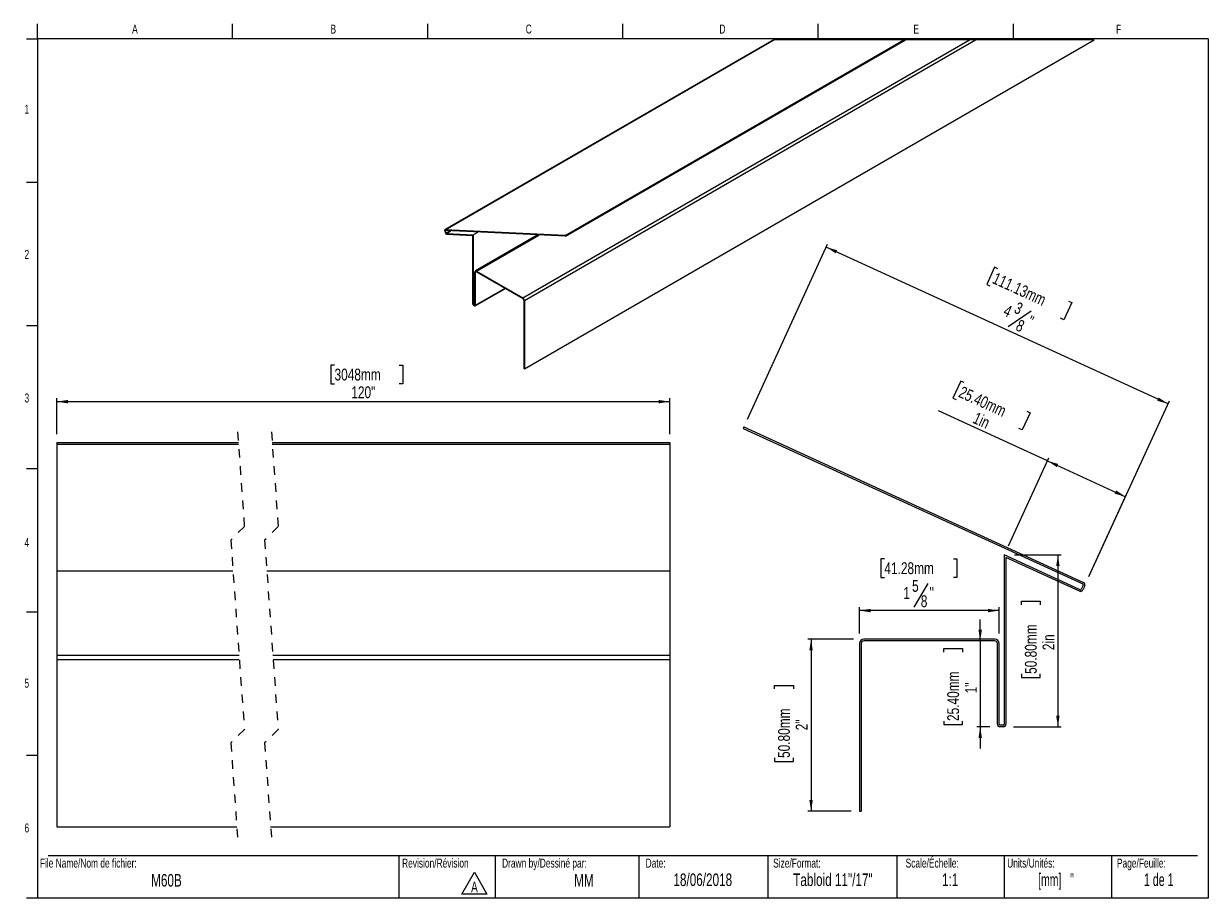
# Model space of a CAD drawing. Header units: inches. Extents: x 0.5 to 25.7, y 0.4 to 18.8.
# Tile 1 of 2: x 0.5 to 14.3, y 0.5 to 10.7. Entities that reach past the tile are written whole.
import ezdxf

# ---------------------------------------------------------------- set-up
doc = ezdxf.new("R2010")
doc.units = ezdxf.units.IN
doc.header["$MEASUREMENT"] = 0
doc.linetypes.add('HIDDEN', pattern=[0.075, 0.05, -0.025])
doc.layers.add('FORMAT', color=7, linetype='Continuous')
doc.styles.add('SLDTEXTSTYLE0', font='TXT', dxfattribs={"width": 0.7})
doc.styles.add('SLDTEXTSTYLE1', font='TXT', dxfattribs={"width": 0.633333})
doc.styles.add('SLDTEXTSTYLE2', font='TXT', dxfattribs={"width": 0.625})
doc.styles.add('SLDTEXTSTYLE3', font='TXT', dxfattribs={"width": 0.75})
doc.dimstyles.new('SLDDIMSTYLE0', dxfattribs={"dimtxt": 0.137795, "dimasz": 0.13, "dimexe": 0, "dimexo": 0.0625, "dimgap": 0.034449, "dimtad": 1, "dimdec": 6, "dimrnd": 1e-09, "dimzin": 12, "dimdsep": 46, "dimlunit": 5, "dimtxsty": 'SLDTEXTSTYLE3', "dimsah": 1, "dimcen": 0.09, "dimadec": 0, "dimazin": 3, "dimtfac": 1, "dimtdec": 1, "dimtofl": 0, "dimtmove": 0, "dimatfit": 3, "dimfxl": 1, "dimfrac": 2, "dimtolj": 1, "dimtzin": 12, "dimarcsym": 0})
doc.dimstyles.new('SLDDIMSTYLE1', dxfattribs={"dimtxt": 0.137795, "dimasz": 0.13, "dimexe": 0, "dimexo": 0.0625, "dimgap": 0.034449, "dimtad": 1, "dimdec": 0, "dimrnd": 1e-09, "dimzin": 12, "dimdsep": 46, "dimlunit": 5, "dimtxsty": 'SLDTEXTSTYLE3', "dimsah": 1, "dimcen": 0.09, "dimadec": 0, "dimazin": 3, "dimtfac": 1, "dimtdec": 0, "dimtofl": 0, "dimtmove": 0, "dimatfit": 3, "dimfxl": 1, "dimfrac": 2, "dimtolj": 1, "dimtzin": 12, "dimarcsym": 0})
doc.dimstyles.new('SLDDIMSTYLE2', dxfattribs={"dimtxt": 0.137795, "dimasz": 0.13, "dimexe": 0, "dimexo": 0.0625, "dimgap": 0.034449, "dimtad": 1, "dimdec": 1, "dimrnd": 1e-09, "dimzin": 12, "dimdsep": 46, "dimlunit": 5, "dimtxsty": 'SLDTEXTSTYLE3', "dimsah": 1, "dimcen": 0.09, "dimadec": 0, "dimazin": 3, "dimtfac": 1, "dimtdec": 1, "dimtofl": 0, "dimtmove": 0, "dimatfit": 3, "dimfxl": 1, "dimfrac": 2, "dimtolj": 1, "dimtzin": 12, "dimarcsym": 0})
doc.dimstyles.new('SLDDIMSTYLE3', dxfattribs={"dimtxt": 0.137795, "dimasz": 0.13, "dimexe": 0, "dimexo": 0.0625, "dimgap": 0.034449, "dimtad": 1, "dimdec": 1, "dimrnd": 1e-09, "dimzin": 12, "dimdsep": 46, "dimlunit": 5, "dimtxsty": 'SLDTEXTSTYLE3', "dimsah": 1, "dimcen": 0.09, "dimadec": 0, "dimazin": 3, "dimtfac": 1, "dimtdec": 1, "dimtmove": 0, "dimatfit": 0, "dimfxl": 1, "dimfrac": 2, "dimtolj": 1, "dimtzin": 12, "dimarcsym": 0})

# ---------------------------------------------------------------- blocks, each defined once
blk = doc.blocks.new('SW_NOTE_0')
at = {"color": 0, "linetype": 'Continuous', "lineweight": 0}
for p, q in [((-0.097, 0.017), (0.049, 0.27)), ((0.049, 0.27), (0.195, 0.017)), ((0.195, 0.017), (-0.097, 0.017))]:
    blk.add_line(p, q, dxfattribs=at)
at = {"color": 0, "linetype": 'Continuous', "lineweight": 0, "insert": (0.049, 0.161), "char_height": 0.125, "attachment_point": 2, "style": 'SLDTEXTSTYLE0'}
blk.add_mtext('A', dxfattribs=at)
blk = doc.blocks.new('_D')
at = {"layer": 'FORMAT'}
for p, q in [((8.889, 6.093), (9.822, 8.13)), ((13.783, 6.271), (9.806, 8.094)), ((11.764, 7.86), (11.673, 7.661)), ((11.802, 7.843), (11.764, 7.86)), ((11.673, 7.661), (11.711, 7.644)), ((12.663, 7.448), (12.571, 7.249)), ((12.624, 7.466), (12.663, 7.448)), ((12.189, 7.349), (11.924, 7.168)), ((12.571, 7.249), (12.533, 7.267)), ((12.862, 4.261), (13.8, 6.307))]:
    blk.add_line(p, q, dxfattribs=at)
for points in [[(9.806, 8.094), (9.916, 8.022), (9.932, 8.058)], [(13.783, 6.271), (13.673, 6.344), (13.657, 6.307)]]:
    blk.add_solid(points, dxfattribs=at)
at = {"layer": 'FORMAT', "attachment_point": 1, "rotation": 335.3829, "style": 'SLDTEXTSTYLE3'}
for s, insert, char_height in [('111.13mm', (11.785, 7.805), 0.1378), ('3', (12.038, 7.462), 0.138), ('4', (11.911, 7.43), 0.138), ('8', (12.057, 7.258), 0.138), ('"', (12.19, 7.304), 0.138)]:
    blk.add_mtext(s, dxfattribs=dict(at, insert=insert, char_height=char_height))
blk = doc.blocks.new('_D_1')
at = {"layer": 'FORMAT'}
for p, q in [((11.995, 4.512), (12.54, 4.512)), ((12.501, 4.512), (12.501, 2.512)), ((12.076, 3.931), (12.076, 3.973)), ((12.076, 3.973), (12.295, 3.973)), ((12.295, 3.973), (12.295, 3.931)), ((12.076, 3.128), (12.076, 3.086)), ((12.076, 3.086), (12.295, 3.086)), ((12.295, 3.086), (12.295, 3.128)), ((11.985, 2.512), (12.54, 2.512))]:
    blk.add_line(p, q, dxfattribs=at)
for points in [[(12.501, 4.512), (12.481, 4.382), (12.521, 4.382)], [(12.501, 2.512), (12.521, 2.642), (12.481, 2.642)]]:
    blk.add_solid(points, dxfattribs=at)
at = {"layer": 'FORMAT', "char_height": 0.1378, "attachment_point": 1, "rotation": 90, "style": 'SLDTEXTSTYLE3'}
for s, insert in [('50.80mm', (12.117, 3.128)), ('2in', (12.323, 3.404))]:
    blk.add_mtext(s, dxfattribs=dict(at, insert=insert))
blk = doc.blocks.new('_D_2')
at = {"layer": 'FORMAT'}
for p, q in [((10.482, 4.468), (10.44, 4.468)), ((10.44, 4.468), (10.44, 4.249)), ((11.285, 4.468), (11.327, 4.468)), ((11.327, 4.468), (11.327, 4.249)), ((10.44, 4.249), (10.482, 4.249)), ((10.989, 4.181), (10.823, 3.905)), ((11.327, 4.249), (11.285, 4.249)), ((10.192, 3.6), (10.192, 3.904)), ((11.817, 3.865), (10.192, 3.865)), ((11.817, 3.6), (11.817, 3.904))]:
    blk.add_line(p, q, dxfattribs=at)
for points in [[(10.192, 3.865), (10.322, 3.845), (10.322, 3.885)], [(11.817, 3.865), (11.687, 3.885), (11.687, 3.845)]]:
    blk.add_solid(points, dxfattribs=at)
at = {"layer": 'FORMAT', "attachment_point": 1, "style": 'SLDTEXTSTYLE3'}
for s, insert, char_height in [('41.28mm', (10.482, 4.427), 0.1378), ('1', (10.702, 4.138), 0.138), ('5', (10.804, 4.221), 0.138), ('"', (11.008, 4.14), 0.138), ('8', (10.906, 4.043), 0.138)]:
    blk.add_mtext(s, dxfattribs=dict(at, insert=insert, char_height=char_height))
blk = doc.blocks.new('_D_3')
at = {"layer": 'FORMAT'}
for p, q in [((10.124, 3.532), (9.59, 3.532)), ((9.629, 3.532), (9.629, 1.532)), ((9.204, 2.953), (9.204, 2.995)), ((9.204, 2.995), (9.423, 2.995)), ((9.423, 2.995), (9.423, 2.953)), ((9.204, 2.15), (9.204, 2.108)), ((9.204, 2.108), (9.423, 2.108)), ((9.423, 2.108), (9.423, 2.15)), ((10.094, 1.532), (9.59, 1.532))]:
    blk.add_line(p, q, dxfattribs=at)
for points in [[(9.629, 3.532), (9.609, 3.402), (9.649, 3.402)], [(9.629, 1.532), (9.649, 1.662), (9.609, 1.662)]]:
    blk.add_solid(points, dxfattribs=at)
at = {"layer": 'FORMAT', "char_height": 0.1378, "attachment_point": 1, "rotation": 90, "style": 'SLDTEXTSTYLE3'}
for s, insert in [('50.80mm', (9.245, 2.15)), ('2"', (9.451, 2.472))]:
    blk.add_mtext(s, dxfattribs=dict(at, insert=insert))
blk = doc.blocks.new('_D_4')
at = {"layer": 'FORMAT'}
for p, q in [((11.371, 6.536), (11.28, 6.337)), ((11.409, 6.518), (11.371, 6.536)), ((11.28, 6.337), (11.318, 6.32)), ((12.379, 5.607), (11.11, 6.188)), ((12.177, 6.167), (12.086, 5.968)), ((12.139, 6.184), (12.177, 6.167)), ((12.086, 5.968), (12.048, 5.985)), ((11.926, 4.62), (12.395, 5.643)), ((12.379, 5.607), (13.288, 5.19)), ((12.862, 4.261), (13.304, 5.226))]:
    blk.add_line(p, q, dxfattribs=at)
for points in [[(12.379, 5.607), (12.488, 5.535), (12.505, 5.571)], [(13.288, 5.19), (13.178, 5.263), (13.161, 5.226)]]:
    blk.add_solid(points, dxfattribs=at)
at = {"layer": 'FORMAT', "char_height": 0.1378, "attachment_point": 1, "rotation": 335.3829, "style": 'SLDTEXTSTYLE3'}
for s, insert in [('25.40mm', (11.392, 6.481)), ('1in', (11.557, 6.179))]:
    blk.add_mtext(s, dxfattribs=dict(at, insert=insert))
blk = doc.blocks.new('_D_5')
at = {"layer": 'FORMAT'}
for p, q in [((11.597, 3.512), (11.597, 3.762)), ((11.597, 3.512), (11.597, 2.512)), ((11.172, 3.383), (11.172, 3.425)), ((11.172, 3.425), (11.391, 3.425)), ((11.391, 3.425), (11.391, 3.383)), ((11.172, 2.58), (11.172, 2.538)), ((11.172, 2.538), (11.391, 2.538)), ((11.391, 2.538), (11.391, 2.58)), ((11.709, 2.512), (11.558, 2.512)), ((11.597, 2.512), (11.597, 2.262))]:
    blk.add_line(p, q, dxfattribs=at)
for points in [[(11.597, 3.512), (11.617, 3.642), (11.577, 3.642)], [(11.597, 2.512), (11.577, 2.382), (11.617, 2.382)]]:
    blk.add_solid(points, dxfattribs=at)
at = {"layer": 'FORMAT', "char_height": 0.1378, "attachment_point": 1, "rotation": 90, "style": 'SLDTEXTSTYLE3'}
for s, insert in [('25.40mm', (11.213, 2.58)), ('1"', (11.42, 2.902))]:
    blk.add_mtext(s, dxfattribs=dict(at, insert=insert))
blk = doc.blocks.new('_D_6')
at = {"layer": 'FORMAT'}
for p, q in [((4.084, 6.721), (4.042, 6.721)), ((4.042, 6.721), (4.042, 6.502)), ((4.836, 6.721), (4.878, 6.721)), ((4.878, 6.721), (4.878, 6.502)), ((4.042, 6.502), (4.084, 6.502)), ((4.878, 6.502), (4.836, 6.502)), ((0.852, 5.919), (0.852, 6.335)), ((0.852, 6.296), (7.985, 6.296)), ((7.985, 5.919), (7.985, 6.335))]:
    blk.add_line(p, q, dxfattribs=at)
for points in [[(0.852, 6.296), (0.982, 6.276), (0.982, 6.316)], [(7.985, 6.296), (7.855, 6.316), (7.855, 6.276)]]:
    blk.add_solid(points, dxfattribs=at)
at = {"layer": 'FORMAT', "char_height": 0.1378, "attachment_point": 1, "style": 'SLDTEXTSTYLE3'}
for s, insert in [('3048mm', (4.084, 6.68)), ('120"', (4.279, 6.474))]:
    blk.add_mtext(s, dxfattribs=dict(at, insert=insert))

msp = doc.modelspace()

# ---------------------------------------------------------------- linework, layer by layer
at = {"color": 7, "linetype": 'Continuous', "lineweight": 18}
for p, q in [((0.6262516, 10.5170732), (0.6262516, 10.6939449)), ((2.8970849, 10.5170732), (2.8970849, 10.6939449)), ((5.1679183, 10.5170732), (5.1679183, 10.6939449)), ((7.4387516, 10.5170732), (7.4387516, 10.6939449)), ((9.7095849, 10.6939449), (9.7095849, 10.5170732)), ((11.9804183, 10.6939449), (11.9804183, 10.5170732)), ((0.5012516, 10.5170732), (0.6262516, 10.5170732)), ((14.2512516, 10.5170732), (0.6262516, 10.5170732)), ((0.6262516, 10.5170732), (0.6262516, 0.5170732)), ((12.9221232, 10.5047226), (9.1950401, 10.5047226)), ((14.2512516, 10.5170732), (14.2512516, 0.5170732)), ((0.5012516, 8.8504065), (0.6262516, 8.8504065)), ((0.5012516, 7.1837398), (0.6262516, 7.1837398)), ((0.5012516, 5.5170732), (0.6262516, 5.5170732)), ((0.5012516, 3.8504065), (0.6262516, 3.8504065)), ((0.5012516, 2.1837398), (0.6262516, 2.1837398)), ((0.7512516, 1.0170732), (14.1262516, 1.0170732)), ((4.8316802, 1.0170732), (4.8316802, 0.5170732)), ((5.9539324, 1.0170732), (5.9539324, 0.5170732)), ((7.6262516, 1.0170732), (7.6262516, 0.5170732)), ((9.1262516, 1.0170732), (9.1262516, 0.5170732)), ((10.6262516, 1.0170732), (10.6262516, 0.5170732)), ((11.8762516, 1.0170732), (11.8762516, 0.5170732)), ((13.1262516, 1.0170732), (13.1262516, 0.5170732)), ((0.6262516, 0.5170732), (0.5012516, 0.5170732)), ((14.2512516, 0.5170732), (0.6262516, 0.5170732))]:
    msp.add_line(p, q, dxfattribs=at)
at = {"color": 7, "linetype": 'Continuous', "lineweight": 25}
for p, q in [((9.1950401, 10.5047226), (5.3680887, 8.2954705)), ((5.3711698, 8.2961663), (9.196915, 10.5047226)), ((6.2749217, 7.5043245), (11.4723247, 10.5047226)), ((6.2925989, 7.4737055), (11.543043, 10.5047226)), ((6.2925989, 6.6775787), (12.9221232, 10.5047226)), ((6.7677395, 8.2288811), (10.7100376, 10.5047226)), ((6.7706845, 8.2197574), (10.7287873, 10.5047226)), ((5.3659462, 8.2829453), (5.3739177, 8.2582528)), ((6.7677395, 8.2288811), (5.3711698, 8.2961663)), ((5.3723736, 8.2826356), (5.3803452, 8.2579431)), ((6.7706845, 8.2197574), (5.3741148, 8.2870426)), ((5.3850337, 8.2532263), (5.6968622, 8.2382031)), ((5.3879788, 8.2441026), (5.6897918, 8.2295616)), ((5.6897918, 8.2295616), (5.6897918, 7.4379263)), ((5.6968622, 8.2382031), (5.7500864, 8.2689289)), ((5.6968622, 8.2382031), (5.6968622, 7.4338432)), ((6.4481577, 8.2352968), (5.7232549, 7.8168183)), ((6.7677395, 8.2288811), (6.7706845, 8.2197574)), ((5.7180759, 7.4215972), (5.7180759, 7.8053713)), ((5.7251463, 7.4175152), (5.7251463, 7.8012894)), ((5.7357531, 7.8155804), (6.2749217, 7.5043245)), ((5.7357531, 7.8074153), (6.2749217, 7.4961593)), ((5.7220393, 7.4106478), (6.0725428, 7.6129903)), ((6.2855285, 7.4777875), (6.2855285, 6.6816607)), ((6.2925989, 7.4737055), (6.2925989, 6.6775787)), ((5.7003986, 7.4277196), (5.7145395, 7.4195556)), ((5.7003986, 7.4195545), (5.7145395, 7.4113905)), ((6.2925989, 6.6775787), (6.2855285, 6.6816607)), ((8.8481188, 6.0035154), (8.8397878, 5.9853332)), ((8.8397878, 5.9853332), (12.7898783, 4.1754132)), ((8.8481188, 6.0035154), (12.7982093, 4.1935954)), ((0.8521187, 5.8192478), (0.8521187, 5.8010656)), ((0.8521187, 5.8192478), (2.9646997, 5.8192478)), ((0.8521187, 5.8010656), (2.9659997, 5.8010656)), ((0.8521187, 5.8010656), (0.8521187, 4.3278796)), ((3.3584001, 5.8192478), (7.9850582, 5.8192478)), ((3.3597002, 5.8010656), (7.9850582, 5.8010656)), ((7.9850582, 5.8192478), (7.9850582, 5.8010656)), ((7.9850582, 5.8010656), (7.9850582, 4.3278796)), ((12.7590004, 4.1080233), (11.8770135, 4.5121472)), ((11.8770135, 4.5121472), (11.8770135, 2.5419838)), ((11.8970135, 4.4809838), (11.8970135, 2.5419838)), ((12.7506694, 4.0898411), (11.8970135, 4.4809838)), ((0.8521187, 4.3278796), (2.9025607, 4.3278796)), ((0.8521187, 4.3278796), (0.8521187, 3.3477162)), ((3.2962611, 4.3278796), (7.9850582, 4.3278796)), ((7.9850582, 4.3278796), (7.9850582, 3.3477162)), ((12.7948038, 4.1621565), (12.7722571, 4.1129489)), ((12.8129861, 4.1538255), (12.7904393, 4.1046179)), ((10.1920135, 3.4819838), (10.1920135, 1.5319838)), ((10.2120135, 3.4819838), (10.2120135, 1.5319838)), ((11.7670135, 3.5319838), (10.2420135, 3.5319838)), ((11.7670135, 3.5119838), (10.2420135, 3.5119838)), ((11.7970135, 2.5419838), (11.7970135, 3.4819838)), ((11.8170135, 2.5419838), (11.8170135, 3.4819838)), ((0.8521187, 3.3477162), (2.9726173, 3.3477162)), ((0.8521187, 3.3477162), (0.8521187, 3.2977162)), ((3.3663177, 3.3477162), (7.9850582, 3.3477162)), ((7.9850582, 3.3477162), (7.9850582, 3.2977162)), ((0.8521187, 3.2977162), (2.9761888, 3.2977162)), ((0.8521187, 3.2977162), (0.8521187, 1.3477162)), ((3.3698893, 3.2977162), (7.9850582, 3.2977162)), ((7.9850582, 3.2977162), (7.9850582, 1.3477162)), ((11.8670135, 2.5319838), (11.8270135, 2.5319838)), ((11.8670135, 2.5119838), (11.8270135, 2.5119838)), ((10.1920135, 1.5319838), (10.2120135, 1.5319838)), ((0.8521187, 1.3477162), (2.9468324, 1.3477162)), ((3.3405328, 1.3477162), (7.9850582, 1.3477162))]:
    msp.add_line(p, q, dxfattribs=at)
at = {"color": 8, "linetype": 'Continuous', "lineweight": 25}
for p, q in [((5.3723736, 8.2826356), (5.3795543, 8.2867798)), ((5.3803452, 8.2579431), (5.4263886, 8.2845235)), ((5.3850337, 8.2532263), (5.4382555, 8.2839521)), ((5.7357531, 7.8155804), (6.4616743, 8.2346456)), ((5.7251463, 7.8012894), (5.7357555, 7.8074141)), ((5.7251463, 7.4175152), (6.0681499, 7.615527)), ((5.6968622, 7.4338432), (5.7180759, 7.4460903)), ((5.7003986, 7.4277196), (5.7180759, 7.4379251)), ((5.7145395, 7.4195556), (5.7180759, 7.4215972))]:
    msp.add_line(p, q, dxfattribs=at)
at = {"color": 7, "linetype": 'HIDDEN', "lineweight": 18}
for p, q in [((2.9557655, 5.9442478), (3.0345056, 4.8426051)), ((3.3494663, 5.9442478), (3.4282064, 4.8426051)), ((3.0345056, 4.8426051), (2.8770253, 4.6851248)), ((3.4282064, 4.8426051), (3.2707261, 4.6851248)), ((2.8770253, 4.6851248), (3.0345056, 2.4818393)), ((3.2707261, 4.6851248), (3.4282064, 2.4818393)), ((3.0345056, 2.4818393), (2.8770253, 2.3243589)), ((3.4282064, 2.4818393), (3.2707261, 2.3243589)), ((2.8770253, 2.3243589), (2.9557655, 1.2227162)), ((3.2707261, 2.3243589), (3.3494663, 1.2227162))]:
    msp.add_line(p, q, dxfattribs=at)
at = {"color": 7, "linetype": 'Continuous', "lineweight": 25, "flags": 128}
for points in [[(5.3711698, 8.2961663), (5.3693746, 8.2959938), (5.3678165, 8.2953016), (5.3665587, 8.2941177), (5.3656458, 8.2924856), (5.3651155, 8.2904698), (5.3649887, 8.2881467), (5.3652703, 8.2856064), (5.3659462, 8.2829453)], [(5.3741148, 8.2870426), (5.3735164, 8.2869851), (5.3729978, 8.2867539), (5.3725778, 8.2863597), (5.3722751, 8.2858153), (5.3720991, 8.285143), (5.3720545, 8.2843686), (5.3721483, 8.2835226), (5.3723736, 8.2826356)]]:
    msp.add_lwpolyline(points, dxfattribs=at)
at = {"color": 7, "linetype": 'Continuous', "lineweight": 25}
for centre, radius, start, end in [((5.3926977, 8.2628531), 0.0193352, 193.76389508, 255.87389691), ((5.3866086, 8.2594804), 0.0064493, 193.79067463, 255.86623789), ((5.7288523, 7.8071205), 0.0109174, 50.79533887, 189.21972463), ((5.7316129, 7.8023382), 0.0065511, 50.80366406, 189.21300577), ((6.2542241, 7.4719629), 0.0384144, 2.60011982, 57.39812604), ((6.2624997, 7.4767398), 0.0230527, 2.6048934, 57.39428045), ((5.7128207, 7.438974), 0.0230527, 182.6048934, 237.39428045), ((5.7045388, 7.4341935), 0.0076846, 182.61306544, 237.40025494), ((5.71592, 7.421248), 0.002184, 230.7962651, 9.19992207), ((5.7186799, 7.4164669), 0.0065508, 230.79851555, 9.20864838), ((12.7857127, 4.1663221), 0.01, 335.38288603, 65.38288603), ((12.7857127, 4.1663221), 0.03, 335.38288603, 65.38288603), ((12.7631659, 4.1171145), 0.03, 245.38288603, 335.38288603), ((12.7631659, 4.1171145), 0.01, 245.38288603, 335.38288603), ((10.2420135, 3.4819838), 0.05, 90, 180), ((10.2420135, 3.4819838), 0.03, 90, 180), ((11.7670135, 3.4819838), 0.05, 0, 90), ((11.7670135, 3.4819838), 0.03, 0, 90), ((11.8270135, 2.5419838), 0.03, 180, 270), ((11.8270135, 2.5419838), 0.01, 180, 270), ((11.8670135, 2.5419838), 0.03, 270, 0), ((11.8670135, 2.5419838), 0.01, 270, 0)]:
    msp.add_arc(centre, radius, start, end, dxfattribs=at)

# ---------------------------------------------------------------- block references
at = {"color": 7, "linetype": 'Continuous', "lineweight": 0}
msp.add_blockref('SW_NOTE_0', (5.6629239, 0.5500403), dxfattribs=at)

# ---------------------------------------------------------------- texts
for s, insert, char_height, attachment_point, style in [('A', (1.7614258, 10.6839024), 0.1041667, 2, 'SLDTEXTSTYLE0'), ('B', (4.0695891, 10.6839024), 0.1041667, 2, 'SLDTEXTSTYLE0'), ('C', (6.3441318, 10.6839024), 0.1041667, 2, 'SLDTEXTSTYLE0'), ('D', (8.5974733, 10.6839024), 0.1041667, 2, 'SLDTEXTSTYLE0'), ('E', (10.8526565, 10.6839024), 0.1041667, 2, 'SLDTEXTSTYLE0'), ('F', (13.2074254, 10.6839024), 0.1041667, 2, 'SLDTEXTSTYLE0'), ('1', (0.5037246, 9.7518248), 0.1041667, 2, 'SLDTEXTSTYLE0'), ('2', (0.5037246, 8.0618626), 0.1041667, 2, 'SLDTEXTSTYLE0'), ('3', (0.5037246, 6.3910002), 0.1041667, 2, 'SLDTEXTSTYLE0'), ('4', (0.5037246, 4.7085424), 0.1041667, 2, 'SLDTEXTSTYLE0'), ('5', (0.5037246, 3.0715769), 0.1041667, 2, 'SLDTEXTSTYLE0'), ('6', (0.5037246, 1.3878409), 0.1041667, 2, 'SLDTEXTSTYLE0'), ('File Name/Nom de fichier:', (0.6549319, 0.9786785), 0.104166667, 1, 'SLDTEXTSTYLE0'), ('Revision/Révision', (4.8700984, 0.9786785), 0.104166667, 1, 'SLDTEXTSTYLE0'), ('Drawn by/Dessiné par:', (6.0332993, 0.9786785), 0.104166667, 1, 'SLDTEXTSTYLE0'), ('Date:', (7.7035091, 0.9786785), 0.10416667, 1, 'SLDTEXTSTYLE0'), ('Size/Format:', (9.1875093, 0.9786785), 0.104166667, 1, 'SLDTEXTSTYLE0'), ('Scale/Échelle:', (10.7293877, 0.9786785), 0.104166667, 1, 'SLDTEXTSTYLE0'), ('Units/Unités:', (11.9111167, 0.9786785), 0.104166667, 1, 'SLDTEXTSTYLE0'), ('Page/Feuille:', (13.1879976, 0.9786785), 0.104166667, 1, 'SLDTEXTSTYLE0'), ('M60B', (2.1283142, 0.7993968), 0.14583333, 2, 'SLDTEXTSTYLE0'), ('MM', (6.9863934, 0.7993968), 0.14583333, 2, 'SLDTEXTSTYLE0'), ('18/06/2018', (8.3687858, 0.805962), 0.14583333, 2, 'SLDTEXTSTYLE0'), ('Tabloid 11"/17"', (9.8831067, 0.805962), 0.145833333, 2, 'SLDTEXTSTYLE0'), ('1:1', (11.2474421, 0.805962), 0.14583333, 2, 'SLDTEXTSTYLE0'), ('[mm]   "', (12.4789981, 0.805962), 0.14583333, 2, 'SLDTEXTSTYLE2'), ('1 de 1', (13.6742198, 0.805962), 0.14583333, 2, 'SLDTEXTSTYLE1')]:
    msp.add_mtext(s, dxfattribs=dict(at, insert=insert, char_height=char_height, attachment_point=attachment_point, style=style))

# ---------------------------------------------------------------- dimensions: what is measured, and where the dimension line sits
at = {"layer": 'FORMAT'}
for base, p1, p2, angle, dimstyle, picture, middle in [((9.805899, 8.0938388), (12.8129861, 4.1538255), (8.8397878, 5.9853332), 335.38288603, 'SLDDIMSTYLE0', '_D', (11.9620916, 7.1058776)), ((13.2878938, 5.1902959), (11.8770135, 4.5121472), (12.8129861, 4.1538255), 335.38288603, 'SLDDIMSTYLE1', '_D_4', (11.5972929, 5.9649244)), ((12.5007521, 2.5119838), (11.8770135, 4.5121472), (11.8670135, 2.5119838), 90, 'SLDDIMSTYLE1', '_D_1', (12.5007521, 3.5294663)), ((11.5972929, 2.5119838), (11.7670135, 3.5119838), (11.8270135, 2.5119838), 90, 'SLDDIMSTYLE3', '_D_5', (11.5972929, 2.9815456)), ((9.6291158, 1.5319838), (10.2420135, 3.5319838), (10.2120135, 1.5319838), 90, 'SLDDIMSTYLE2', '_D_3', (9.6291158, 2.5513375))]:
    dim = msp.add_linear_dim(base=base, p1=p1, p2=p2, angle=angle, dimstyle=dimstyle, dxfattribs=at)
    dim.commit()
    dim.dimension.update_dxf_attribs({"geometry": picture, "text_midpoint": middle, "dimtype": 160})
dim = msp.add_linear_dim(base=(7.9850562, 6.2960215), p1=(0.8521206, 5.8010656), p2=(7.9850562, 5.8010656), text='120"', dimstyle='SLDDIMSTYLE2', dxfattribs=at)
dim.commit()
dim.dimension.update_dxf_attribs({"geometry": '_D_6', "text_midpoint": (4.4597743, 6.2960215), "dimtype": 160})
dim = msp.add_linear_dim(base=(10.1920135, 3.8650884), p1=(11.8170135, 3.4819838), p2=(10.1920135, 3.4819838), dimstyle='SLDDIMSTYLE0', dxfattribs=at)
dim.commit()
dim.dimension.update_dxf_attribs({"geometry": '_D_2', "text_midpoint": (10.8834011, 3.8650884), "dimtype": 160})

doc.saveas('drawing.dxf')
